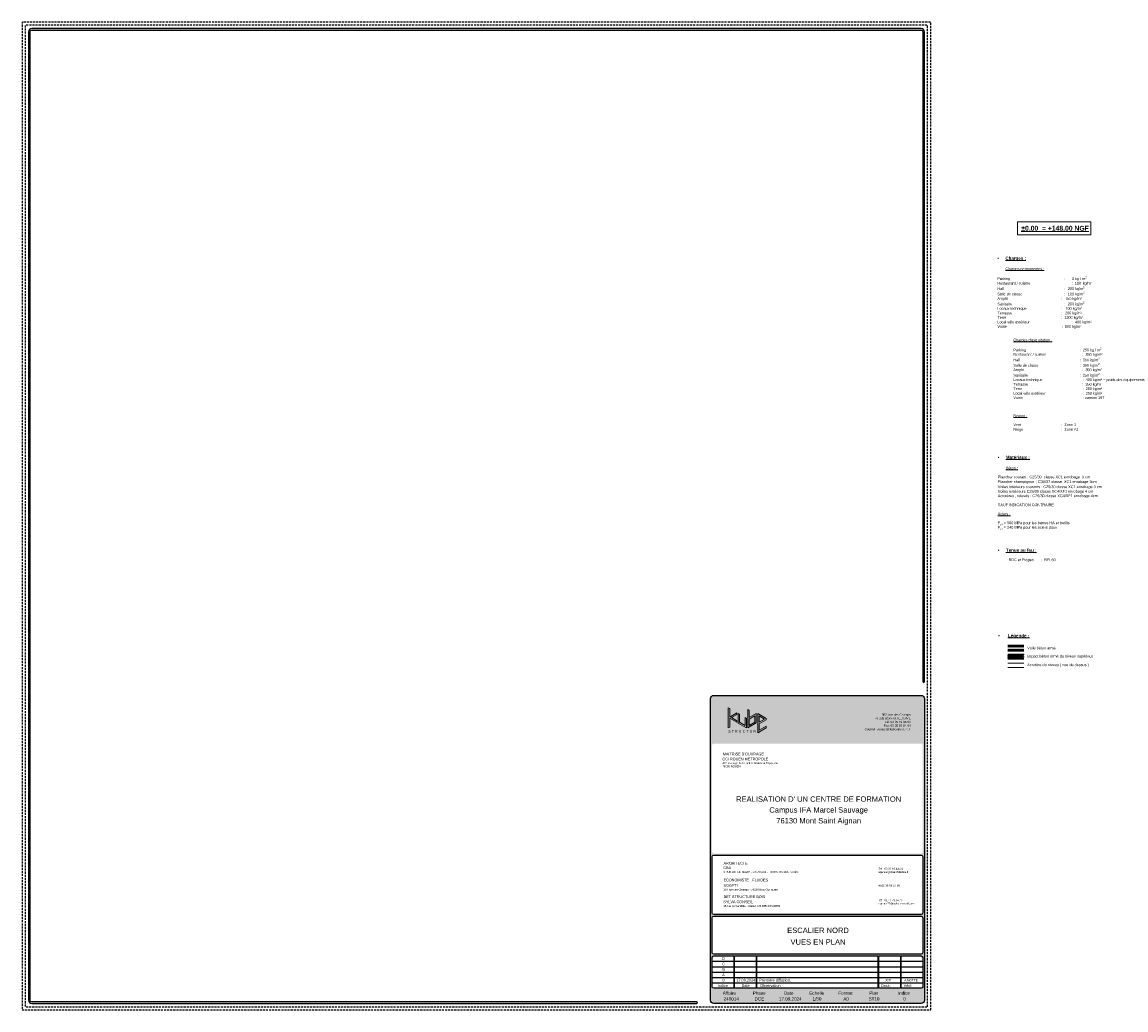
# Model space of a CAD drawing. Header units: millimetres. Extents: x -6159 to 201309, y -25780 to 10326.
# Tile 72 of 128: x 118689 to 128904, y 1032 to 10172. Entities that reach past the tile are written whole.
import ezdxf

# ---------------------------------------------------------------- set-up
doc = ezdxf.new("R2010")
doc.units = ezdxf.units.MM
doc.linetypes.add('Axes', pattern=[28.575, 19.05, -3.175, 3.175, -3.175])
doc.linetypes.add('Caché', pattern=[9.525, 6.35, -3.175])
doc.layers.get('DEFPOINTS').update_dxf_attribs({"color": 251})
for name, color, linetype, lineweight in [('S-Kube-Acrotère', 7, 'Axes', 20), ('S-Kube-Hachure-Impact', 4, 'Caché', 20), ('S-Kube-Structure impact', 4, 'Caché', 30), ('S-Kube-Stucture coupée', 1, 'Continuous', 50), ('U-Kube-Cartouche', 7, 'Continuous', 20)]:
    doc.layers.add(name, color=color, linetype=linetype, lineweight=lineweight)
doc.layers.add('S-Kube-Pochage coupé', color=252, linetype='Continuous', transparency=0.5)
doc.styles.add('Arial', font='arial.ttf')

msp = doc.modelspace()

# ---------------------------------------------------------------- hatches: boundary and pattern name
at = {"layer": 'S-Kube-Hachure-Impact'}
h = msp.add_hatch(dxfattribs=at)
h.set_pattern_fill('DOTS', color=256, scale=6, style=0)
h.set_pattern_definition([(0, (117833.8, -1910.489), (4.7625, 9.525), [0, -9.525])])
h.paths.add_polyline_path([(127960.569, 4321.198), (127810.569, 4321.198), (127810.569, 4281.198), (127960.569, 4281.198)])
at = {"layer": 'S-Kube-Pochage coupé'}
h = msp.add_hatch(color=256, dxfattribs=at)
h.dxf.hatch_style = 1
h.paths.add_polyline_path([(127810.569, 4401.198), (127810.569, 4361.198), (127960.569, 4361.198), (127960.569, 4401.198)])
at = {"layer": 'U-Kube-Cartouche'}
h = msp.add_hatch(color=253, dxfattribs=at)
h.dxf.hatch_style = 1
edge = h.paths.add_edge_path()
edge.add_line((127039.412, 4069.258), (127039.412, 10081.758))
edge.add_arc((127009.412, 10081.758), 30, 0, 90)
edge.add_line((127009.412, 10111.758), (118779.412, 10111.758))
edge.add_arc((118779.412, 10081.758), 30, 90, 180)
edge.add_line((118749.412, 10081.758), (118749.412, 1121.758))
edge.add_arc((118779.412, 1121.758), 30, 180, 270)
edge.add_line((118779.412, 1091.758), (124931.912, 1091.758))
edge.add_arc((124931.912, 1099.258), 7.5, 270, 450)
edge.add_line((124931.912, 1106.758), (118779.412, 1106.758))
edge.add_arc((118779.412, 1121.758), 15, 180, 270, ccw=False)
edge.add_line((118764.412, 1121.758), (118764.412, 10081.758))
edge.add_arc((118779.412, 10081.758), 15, 90, 180, ccw=False)
edge.add_line((118779.412, 10096.758), (127009.412, 10096.758))
edge.add_arc((127009.412, 10081.758), 15, 0, 90, ccw=False)
edge.add_line((127024.412, 10081.758), (127024.412, 4069.258))
edge.add_arc((127031.912, 4069.258), 7.5, 180, 360)
h = msp.add_hatch(color=253, dxfattribs=at)
h.dxf.hatch_style = 1
h.paths.add_polyline_path([(125089.412, 3941.758, 0.414213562), (125059.412, 3911.758), (125059.412, 1121.758, 0.414213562), (125089.412, 1091.758), (127009.412, 1091.758, 0.414213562), (127039.412, 1121.758), (127039.412, 3911.758, 0.414213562), (127009.412, 3941.758)])
h.paths.add_polyline_path([(127009.412, 3496.758, -0.414213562), (127024.412, 3481.758), (127024.412, 2493.797, -0.414213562), (127009.412, 2478.797), (125089.412, 2478.797, -0.414213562), (125074.412, 2493.797), (125074.412, 3481.758, -0.414213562), (125089.412, 3496.758)], flags=16)
h.paths.add_polyline_path([(127009.412, 2463.797, -0.414213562), (127024.412, 2448.797), (127024.412, 1929.672, -0.414213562), (127009.412, 1914.672), (125089.412, 1914.672, -0.414213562), (125074.412, 1929.672), (125074.412, 2448.797, -0.414213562), (125089.412, 2463.797)], flags=16)
h.paths.add_polyline_path([(127009.412, 1899.672, -0.414213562), (127024.412, 1884.672), (127024.412, 1561.758, -0.414213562), (127009.412, 1546.758), (125089.412, 1546.758, -0.414213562), (125074.412, 1561.758), (125074.412, 1884.672, -0.414213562), (125089.412, 1899.672)], flags=16)
h.paths.add_polyline_path([(125481.912, 1531.758), (125481.912, 1231.758), (125281.912, 1231.758), (125281.912, 1531.758)], flags=16)
h.paths.add_polyline_path([(125274.412, 1531.758), (125274.412, 1231.758), (125089.412, 1231.758, -0.414213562), (125074.412, 1246.758), (125074.412, 1516.758, -0.414213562), (125089.412, 1531.758)], flags=16)
h.paths.add_polyline_path([(125489.412, 1531.758), (126609.412, 1531.758), (126609.412, 1231.758), (125489.412, 1231.758)], flags=16)
h.paths.add_polyline_path([(126616.912, 1531.758), (126816.912, 1531.758), (126816.912, 1231.758), (126616.912, 1231.758)], flags=16)
h.paths.add_polyline_path([(126824.412, 1531.758), (127009.412, 1531.758, -0.414213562), (127024.412, 1516.758), (127024.412, 1246.758, -0.414213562), (127009.412, 1231.758), (126824.412, 1231.758)], flags=16)
h = msp.add_hatch(color=256, dxfattribs=at)
h.dxf.hatch_style = 1
h.paths.add_polyline_path([(125302.081, 3692.79), (125302.081, 3707.735), (125253.005, 3735.917), (125302.081, 3764.099), (125302.081, 3779.044), (125237.281, 3741.832), (125237.281, 3819.929), (125224.321, 3827.372), (125224.321, 3640.966), (125237.281, 3648.409), (125237.281, 3730.002)])
h = msp.add_hatch(color=256, dxfattribs=at)
h.dxf.hatch_style = 1
h.paths.add_polyline_path([(125483.521, 3686.554), (125483.521, 3774.87), (125418.721, 3737.658), (125418.721, 3803.858), (125405.761, 3811.3), (125405.761, 3641.9)])
h.paths.add_polyline_path([(125418.721, 3664.287), (125418.721, 3722.713), (125470.561, 3752.483), (125470.561, 3694.057)], flags=16)
h = msp.add_hatch(color=256, dxfattribs=at)
h.dxf.hatch_style = 1
h.paths.add_polyline_path([(125392.801, 3640.693), (125392.801, 3730.62), (125379.841, 3738.062), (125379.841, 3663.08), (125328.001, 3692.85), (125328.001, 3767.832), (125315.041, 3775.275), (125315.041, 3685.347)])
h = msp.add_hatch(color=256, dxfattribs=at)
h.dxf.hatch_style = 1
h.paths.add_polyline_path([(125509.441, 3679.306), (125574.241, 3716.518), (125574.241, 3729.493), (125496.481, 3774.148), (125496.481, 3596.784), (125574.241, 3641.439), (125574.241, 3656.384), (125509.441, 3619.172)])
h.paths.add_polyline_path([(125509.441, 3694.251), (125509.441, 3751.761), (125559.513, 3723.006)], flags=16)

# ---------------------------------------------------------------- linework, layer by layer
at = {"layer": 'DEFPOINTS'}
for p, q in [((125074.412, 1481.758), (125274.412, 1481.758)), ((125074.412, 1431.758), (125274.412, 1431.758)), ((125281.912, 1481.758), (125481.912, 1481.758)), ((125281.912, 1431.758), (125481.912, 1431.758)), ((125489.412, 1481.758), (126609.412, 1481.758)), ((125489.412, 1431.758), (126609.412, 1431.758)), ((126616.912, 1481.758), (126816.912, 1481.758)), ((126616.912, 1431.758), (126816.912, 1431.758)), ((126824.412, 1481.758), (127024.412, 1481.758)), ((126824.412, 1431.758), (127024.412, 1431.758)), ((125074.412, 1381.758), (125274.412, 1381.758)), ((125074.412, 1331.758), (125274.412, 1331.758)), ((125281.912, 1381.758), (125481.912, 1381.758)), ((125281.912, 1331.758), (125481.912, 1331.758)), ((125489.412, 1381.758), (126609.412, 1381.758)), ((125489.412, 1331.758), (126609.412, 1331.758)), ((126616.912, 1381.758), (126816.912, 1381.758)), ((126616.912, 1331.758), (126816.912, 1331.758)), ((126824.412, 1381.758), (127024.412, 1381.758)), ((126824.412, 1331.758), (127024.412, 1331.758)), ((125074.412, 1281.758), (125274.412, 1281.758)), ((125281.912, 1281.758), (125481.912, 1281.758)), ((125489.412, 1281.758), (126609.412, 1281.758)), ((126616.912, 1281.758), (126816.912, 1281.758)), ((126824.412, 1281.758), (127024.412, 1281.758))]:
    msp.add_line(p, q, dxfattribs=at)
at = {"layer": 'DEFPOINTS', "linetype": 'Caché', "ltscale": 3, "flags": 128}
for points in [[(127099.412, 1031.758), (127099.412, 10171.758), (118689.412, 10171.758), (118689.412, 1031.758)], [(127069.412, 1061.758), (127069.412, 10141.758), (118719.412, 10141.758), (118719.412, 1061.758)]]:
    msp.add_lwpolyline(points, close=True, dxfattribs=at)
at = {"layer": 'DEFPOINTS'}
for points in [[(127039.412, 4069.258), (127039.412, 10081.758, 0.414213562), (127009.412, 10111.758), (118779.412, 10111.758, 0.414213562), (118749.412, 10081.758), (118749.412, 1121.758, 0.414213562), (118779.412, 1091.758), (124931.912, 1091.758, 1), (124931.912, 1106.758), (118779.412, 1106.758), (118779.412, 1106.758, -0.414213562), (118764.412, 1121.758), (118764.412, 10081.758, -0.414213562), (118779.412, 10096.758), (127009.412, 10096.758, -0.414213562), (127024.412, 10081.758), (127024.412, 4069.258, 1)], [(127039.412, 3911.758), (127039.412, 1121.758, -0.414213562), (127009.412, 1091.758), (125089.412, 1091.758, -0.414213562), (125059.412, 1121.758), (125059.412, 3911.758, -0.414213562), (125089.412, 3941.758), (127009.412, 3941.758, -0.414213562)], [(126824.412, 1531.758), (127009.412, 1531.758, -0.414213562), (127024.412, 1516.758), (127024.412, 1246.758, -0.414213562), (127009.412, 1231.758), (126824.412, 1231.758)]]:
    msp.add_lwpolyline(points, format="xyb", close=True, dxfattribs=at)
for points in [[(125089.412, 1914.672, -0.414213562), (125074.412, 1929.672), (125074.412, 2448.797, -0.414213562), (125089.412, 2463.797), (127009.412, 2463.797, -0.414213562), (127024.412, 2448.797), (127024.412, 1929.672, -0.414213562), (127009.412, 1914.672), (125089.412, 1914.672)], [(127024.412, 1561.758, -0.414213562), (127009.412, 1546.758), (125089.412, 1546.758, -0.414213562), (125074.412, 1561.758), (125074.412, 1884.672, -0.414213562), (125089.412, 1899.672), (127009.412, 1899.672, -0.414213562), (127024.412, 1884.672), (127024.412, 1561.758)], [(125274.412, 1231.758), (125089.412, 1231.758, -0.414213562), (125074.412, 1246.758), (125074.412, 1516.758, -0.414213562), (125089.412, 1531.758), (125274.412, 1531.758), (125274.412, 1231.758)]]:
    msp.add_lwpolyline(points, format="xyb", dxfattribs=at)
for points in [[(125281.912, 1231.758), (125281.912, 1531.758), (125481.912, 1531.758), (125481.912, 1231.758)], [(126609.412, 1231.758), (125489.412, 1231.758), (125489.412, 1531.758), (126609.412, 1531.758)], [(126616.912, 1531.758), (126816.912, 1531.758), (126816.912, 1231.758), (126616.912, 1231.758)]]:
    msp.add_lwpolyline(points, close=True, dxfattribs=at)
at = {"layer": 'S-Kube-Acrotère'}
for p, q in [((127810.569, 4241.198), (127960.569, 4241.198)), ((127810.569, 4201.198), (127960.569, 4201.198))]:
    msp.add_line(p, q, dxfattribs=at)
at = {"layer": 'S-Kube-Structure impact'}
for p, q in [((127810.569, 4321.198), (127960.569, 4321.198)), ((127810.569, 4281.198), (127960.569, 4281.198))]:
    msp.add_line(p, q, dxfattribs=at)
at = {"layer": 'S-Kube-Stucture coupée'}
for p, q in [((127810.569, 4401.198), (127960.569, 4401.198)), ((127810.569, 4361.198), (127960.569, 4361.198))]:
    msp.add_line(p, q, dxfattribs=at)
at = {"layer": 'U-Kube-Cartouche'}
for points in [[(127901.768, 8323.671), (128580.458, 8323.671), (128580.458, 8201.811), (127901.768, 8201.811)], [(125302.081, 3692.79), (125237.281, 3730.002), (125237.281, 3648.409), (125224.321, 3640.966), (125224.321, 3827.372), (125237.281, 3819.929), (125237.281, 3741.832), (125302.081, 3779.044), (125302.081, 3764.099), (125253.005, 3735.917), (125302.081, 3707.735)], [(125418.721, 3737.658), (125483.521, 3774.87), (125483.521, 3686.554), (125405.761, 3641.9), (125405.761, 3811.3), (125418.721, 3803.858)], [(125315.041, 3685.347), (125315.041, 3775.275), (125328.001, 3767.832), (125328.001, 3692.85), (125379.841, 3663.08), (125379.841, 3738.062), (125392.801, 3730.62), (125392.801, 3640.693)], [(125418.721, 3664.287), (125418.721, 3722.713), (125470.561, 3752.483), (125470.561, 3694.057)], [(125574.241, 3729.493), (125574.241, 3716.518), (125509.441, 3679.306), (125509.441, 3619.172), (125574.241, 3656.384), (125574.241, 3641.439), (125496.481, 3596.784), (125496.481, 3774.148)], [(125509.441, 3751.761), (125509.441, 3694.251), (125559.513, 3723.006)]]:
    msp.add_lwpolyline(points, close=True, dxfattribs=at)

# ---------------------------------------------------------------- texts
at = {"layer": 'U-Kube-Cartouche', "style": 'Arial'}
for s, insert, char_height, width, attachment_point in [('\\A1;\\pxi-3,l3,t3;{\\fArial|b1|i0|c0|p34;\\L%%P0.00  = +148.00 NGF}', (127935.748, 8286.735, 2.644), 45, 836.30371, 1), ("\\A1;\\pxi-3,l3,t3;{\\fSymbol|b1|i0|c2|p18;\\H1.2x;·^I}{\\fArial|b1|i0|c0|p34;\\H1.2x;\\LCharges :\\P\\pi0,l0,tz;\\P\\pi3;\\fArial|b0|i0|c0|p34;\\H0.83333x;Charges permanentes :\\fArial|b1|i0|c0|p34;\\P\\P}Parking                                                    :       0 kg / m{\\H0.7x;\\S2^ ;}\\PRestaurant / cuisine^I^I^I          :  100^Ikg/m²\\PHall                                                          :   200 kg/m{\\H0.7x;\\S2^ ;}\\PSalle de classe                                        :   100 kg/m{\\H0.7x;\\S2^ ;}\\PAmphi       ^I                                         :   750 kg/m²\\PSanitaire                                                  :   200 kg/m{\\H0.7x;\\S2^ ;}\\PLocaux technique^I^I           ^I:   100 kg/m²\\PTerrasse    ^I^I^I^I          :   200 kg/m²\\PTerre ^I^I^I^I           ^I:  1300 kg/m²\\PLocal vélo extérieur^I^I^I^I:  400 kg/m²\\PVoirie^I^I    ^I^I                     :  800 kg/m²\\P\\pi0;\\P\\pi3;{\\H1.2x;\\L \\H0.83333x;\\l\\P\\LCharges d'exploitation :\\l\\P\\P}Parking                                                    :  250 kg / m{\\H0.7x;\\S2^ ;\\H1.42857x;\\PRestaurant / cuisine^I^I^I          :  350^Ikg/m²\\PHall                                                          :  350 kg/m\\H0.7x;\\S2^ ;\\H1.42857x;\\PSalle de classe                                        :  350 kg/m\\H0.7x;\\S2^ ;\\H1.42857x;\\PAmphi       ^I                                         :  350 kg/m²\\PSanitaire                                                  :  250 kg/m\\H0.7x;\\S2^ ;\\H1.42857x;\\PLocaux technique^I^I           ^I:  400 kg/m² + poids des équipements\\PTerrasse    ^I^I^I^I          :  350 kg/m²\\PTerre ^I^I^I^I           ^I:  250 kg/m²\\PLocal vélo extérieur^I^I^I^I:  250 kg/m²\\PVoirie^I^I    ^I^I                     : camion 19T\\P}\\P\\P\\P{\\LRégion :\\P\\P}Vent^I^I^I^I:  Zone 1 \\PNeige ^I^I^I^I:  Zone A1", (127715.083, 8001.738), 25, 1739.46885, 1), ('\\A1;\\pxi-3,l3,t3;{\\fSymbol|b1|i0|c2|p18;\\H1.2x;·^I}{\\fArial|b1|i0|c0|p34;\\H1.2x;\\LMatériaux :\\P\\pi0,l0,tz;\\P\\pi3;\\fArial|b0|i0|c0|p34;\\H0.83333x;Béton :\\fArial|b1|i0|c0|p34;\\P}\\PPlancher courant : C25/30  classe XC1 enrobage  3 cm\\PPlancher champignon{\\H1.2x; : \\H0.83333x;C30/37 classe  XC1 enrobage 3cm\\PVoiles intérieurs courants : C25/30 classe XC1 enrobage 3 cm\\PVoiles extérieurs C25/30 classe XC4/XF1 enrobage 4 cm\\PAcrotères , relevés : C25/30 classe XC4/XF1 enrobage 4cm\\P\\PSAUF INDICATION CONTRAIRE \\P\\P\\LAciers :\\P\\P\\lF\\H0.7x;\\S^ yk;\\H1.42857x; = 500 MPa pour les barres HA et treillis\\PF\\H0.7x;\\S^ yk;\\H1.42857x; = 240 MPa pour les aciers doux\\P\\P\\P\\P\\P\\pi-3,l3,t3;{\\fSymbol|b1|i0|c2|p18;\\H1.20001x;·^I}\\fArial|b1|i0|c0|p34;\\H1.20001x;\\LTenue au feu :\\H0.83333x;\\l\\P\\pi0,l0,tz;\\fArial|b0|i0|c0|p34;\\P ^IRDC et Etages^I:  REI 60 ^I^I^I^I^I    }', (127718.358, 6159.483), 25, 1583.27988, 1), ('\\pxqr;{\\H0.8x;387, rue des Champs\\P76 230 BOIS-GUILLAUME\\PTél. 02 35 59 35 03\\PFax: 02 35 59 84 94\\PCourriel: contact@kubestructure.fr}', (126336.231, 3773.13), 25, 576.14114, 1), ("{\\C8;\\P\\C252;MAITRISE D'OUVRAGE}", (125173.391, 3453.858), 25, 1567.11695, 1), ("CCI ROUEN METROPOLE\\P{\\H0.72x;420 passage de la luciline Bâtiment l'Opensèn\\P76000 ROUEN}", (125170.024, 3365.98), 25, 1567.11695, 1), ("\\pxsm1.2;REALISATION D' UN CENTRE DE FORMATION\\PCampus IFA Marcel Sauvage\\P76130 Mont Saint Aignan", (126060.65, 2874.849), 50, 2019.10267, 5), ('\\A1;CBA\\P{\\H0.72x;9 RUE DE  LE  Nostre - CS 705502 -  76 005  ROUEN  Cedex}', (125178.799, 2359.594), 25, 1567.11695, 1), ('{\\C253;\\P\\C252;ARCHITECTE}', (125180.615, 2443.372), 25, 1567.11695, 1), ('\\A1;{\\H0.72x;Tél : 02.32.10.44.44\\Pagence@cbarchitectes.fr}', (126614.052, 2347.013), 25, 1567.11695, 1), ('SOGETI\\P{\\H0.72x;387 rue des Champs - 76230 Bois Guillaume}', (125180.198, 2195.881), 25, 1567.11695, 1), ('{\\C253;\\PECONOMISTE - FLUIDES}', (125180.615, 2287.891), 25, 1567.11695, 1), ('\\A1;{\\H0.72x;tél:02 35 59 49 39}', (126609.436, 2189.798), 25, 453.29593, 1), ('SYLVA CONSEIL\\P{\\H0.72x;16 rue de Candale - Atelier 205 93500 PANTIN}', (125178.761, 2044.336), 25, 1567.11695, 1), ('{\\C253;\\PBET STRUCTURE BOIS}', (125180.615, 2133.193), 25, 1567.11695, 1), ('\\A1;{\\H0.72x;Tél : 01.43.73.56.45\\Pagence75@sylva-conseil.com}', (126614.052, 2055.956), 25, 1567.11695, 1), ('17.09.2024', (125386.04, 1307.03), 25, 63.98086, 5), ('Première diffusion.', (125657.649, 1307.03), 25, 598.50549, 5), ('A.MOTTE', (126853.082, 1306.817), 20, 205.05784, 4)]:
    msp.add_mtext(s, dxfattribs=dict(at, insert=insert, char_height=char_height, width=width, attachment_point=attachment_point))
for s, insert, char_height, attachment_point in [('\\A1;\\pxi-3,l3,t3;{\\fSymbol|b1|i0|c2|p18;·^I}{\\fArial|b1|i0|c0|p34;\\LLégende :}', (127722.521, 4509.57), 30, 1), ('Voile béton armé', (127990.569, 4381.198), 25, 4), ('Impact béton armé du niveau supérieur', (127990.569, 4301.198), 25, 4), ('Acrotère du niveau ( vue de dessus )', (127990.569, 4221.198), 25, 4), ('C', (125180.087, 1456.877), 25, 5), ('D', (125180.087, 1506.877), 25, 5), ('A', (125180.087, 1356.877), 25, 5), ('B', (125180.087, 1406.877), 25, 5), ('Indice', (125173.706, 1256.817), 25, 5), ('0', (125180.087, 1306.877), 25, 5), ('{\\W1;Date}', (125384.535, 1256.817), 25, 5), ('Observation', (125519.445, 1256.817), 25, 4), ('Dess:', (126637.203, 1256.817), 25, 4), ('{\\H0.84x;JCP}', (126674.72, 1306.817), 25, 4), ('Vérif:', (126847.217, 1256.817), 25, 4), ('Affaire', (125173.218, 1202.501), 30, 1), ('Phase', (125450.865, 1201.989), 30, 1), ('Date', (125739.227, 1201.989), 30, 1), ('Echelle', (125973.664, 1201.989), 30, 1), ('Format', (126242.627, 1201.989), 30, 1), ('Plan', (126529.968, 1201.989), 30, 1), ('Indice', (126793.697, 1201.989), 30, 1)]:
    msp.add_mtext(s, dxfattribs=dict(at, insert=insert, char_height=char_height, attachment_point=attachment_point))
at = {"layer": 'U-Kube-Cartouche', "insert": (125224.678, 3620.503), "char_height": 23.328, "attachment_point": 1, "style": 'Arial'}
msp.add_mtext_dynamic_manual_height_columns('{\\T1.5;STRUCTURE}', width=736.99341, gutter_width=303.75, heights=[0], dxfattribs=at)
at = {"layer": 'U-Kube-Cartouche', "color": 1, "lineweight": 60, "style": 'Arial'}
for s, insert, char_height, attachment_point in [('ESCALIER NORD', (126054.829, 1767.814), 50, 5), ('VUES EN PLAN', (126054.829, 1660.186), 50, 5), ('240014', (125181.921, 1118.138), 30, 7)]:
    msp.add_mtext(s, dxfattribs=dict(at, insert=insert, char_height=char_height, attachment_point=attachment_point))
at = {"layer": 'U-Kube-Cartouche', "color": 1, "lineweight": 60, "char_height": 30, "attachment_point": 5, "style": 'Arial'}
for s, insert, width in [('DCE', (125512.6, 1133.65), 110.83732), ('17.09.2024', (125798.005, 1133.456), 253.60898), ('1/50', (126045.644, 1133.65), 113.62591), ('A0', (126314.607, 1133.65), 113.62591), ('ST10', (126573.004, 1133.844), 113.62591), ('0', (126854.556, 1133.65), 113.62591)]:
    msp.add_mtext(s, dxfattribs=dict(at, insert=insert, width=width))

doc.saveas('drawing.dxf')
